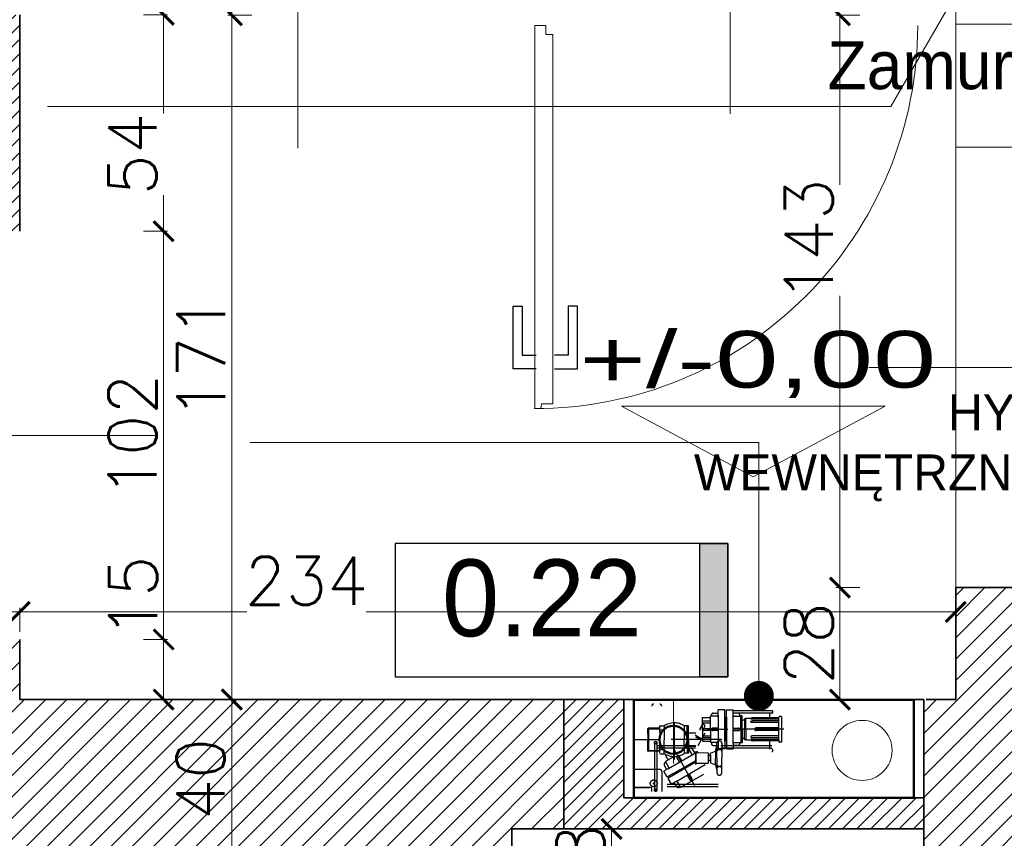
# Model space of a CAD drawing. Header units: millimetres. Extents: x -740 to 33545, y -26688 to 22494.
# Tile 120 of 256: x 9645 to 9891, y 10800 to 11004. Entities that reach past the tile are written whole.
import ezdxf
from ezdxf.lldxf.tags import DXFTag

# ---------------------------------------------------------------- set-up
doc = ezdxf.new("R2010")
doc.units = ezdxf.units.MM
doc.header["$MEASUREMENT"] = 0
doc.linetypes.add('ACAD_ISO10W100', pattern=[18, 12, -3, 0, -3])
doc.linetypes.add('DASHED', pattern=[19.05, 12.7, -6.35])
doc.layers.get('Defpoints').update_dxf_attribs({"color": 252})
for name, color, linetype, lineweight in [('A_istniejące ściany', 252, 'Continuous', 35), ('A_opisy', 252, 'Continuous', 15), ('A_projektowane sciany', 252, 'Continuous', 35), ('A_ściany projektowane', 252, 'Continuous', 35), ('k_wyburzenia widoczne', 252, 'PNEUMATIC2', 18), ('l.przekrojowa', 252, 'Continuous', 30), ('l.przerywana', 252, 'ICAD_ISO03W100', 5), ('l.wypełnien', 252, 'Continuous', 5), ('WYMIAROWA', 252, 'Continuous', 20), ('wymiarowanie', 252, 'Continuous', 9)]:
    doc.layers.add(name, color=color, linetype=linetype, lineweight=lineweight)
for name, color, linetype in [('osie', 252, 'ACAD_ISO10W100'), ('stolarka', 252, 'Continuous'), ('tabelki opis', 252, 'Continuous')]:
    doc.layers.add(name, color=color, linetype=linetype)
doc.styles.add('PROFILE', font='GOTHIC.TTF', dxfattribs={"width": 0.8})
doc.styles.add('ROMANS', font='romans')
doc.styles.add('styl2', font='simplex.shx')
tags = doc.linetypes.add('ICAD_ISO03W100', pattern=[30, 12, -18]).pattern_tags.tags
tags[6:7] = [DXFTag(74, 4), DXFTag(75, 0), DXFTag(340, '0'), DXFTag(46, 1.0), DXFTag(50, 0.0), DXFTag(44, 0.0), DXFTag(45, 0.0)]
tags[4:5] = [DXFTag(74, 4), DXFTag(75, 0), DXFTag(340, '0'), DXFTag(46, 1.0), DXFTag(50, 0.0), DXFTag(44, 0.0), DXFTag(45, 0.0)]
doc.linetypes.add('PNEUMATIC2', pattern='A,0.5,-0.25,["//",Standard,S=0.2,R=0,X=-0.1,Y=-0.1],-0.25', length=1)
doc.dimstyles.new('Skala 1-50', dxfattribs={"dimtxt": 12, "dimasz": 5, "dimexe": 1, "dimexo": 1, "dimgap": 1.5, "dimtad": 1, "dimdec": 1, "dimrnd": 0.5, "dimtxsty": 'styl2', "dimblk": 'ARCHTICK', "dimcen": 5, "dimadec": 0, "dimazin": 0, "dimtfac": 1, "dimtdec": 1, "dimtmove": 1, "dimatfit": 3, "dimldrblk": 'ARCHTICK', "dimfxl": 0, "dimlwd": -1, "dimlwe": -1, "dimarcsym": 0})

# ---------------------------------------------------------------- blocks, each defined once
blk = doc.blocks.new('_ArchTick')
at = {"color": 0, "linetype": 'ByBlock', "const_width": 0.15}
blk.add_lwpolyline([(-0.5, -0.5), (0.5, 0.5)], dxfattribs=at)
blk = doc.blocks.new('*D1263')
at = {"layer": 'Defpoints', "color": 0}
for p in [(9721.12, 11005.32), (9698.22, 10834.32), (9713.4, 10834.32)]:
    blk.add_point(p, dxfattribs=at)
at = {"layer": 'wymiarowanie', "color": 0}
for p, q in [((9703.22, 11005.32), (9697.22, 11005.32)), ((9698.22, 11005.32), (9698.22, 10834.32)), ((9703.22, 10834.32), (9697.22, 10834.32))]:
    blk.add_line(p, q, dxfattribs=at)
at = {"layer": 'wymiarowanie', "color": 0, "xscale": 5, "yscale": 5, "zscale": 5}
for p, rotation in [((9698.22, 11005.32), 90), ((9698.22, 10834.32), 270)]:
    blk.add_blockref('_ArchTick', p, dxfattribs=dict(at, rotation=rotation))
at = {"layer": 'wymiarowanie', "color": 0, "insert": (9690.57, 10919.82), "char_height": 12, "attachment_point": 5, "rotation": 90, "style": 'styl2'}
blk.add_mtext('171', dxfattribs=at)
blk = doc.blocks.new('*D2245')
at = {"layer": 'Defpoints', "color": 0}
for p in [(9713.4, 10834.32), (9698.22, 10794.52), (9713.4, 10794.52)]:
    blk.add_point(p, dxfattribs=at)
at = {"layer": 'wymiarowanie', "color": 0}
for p, q in [((9703.22, 10834.32), (9697.22, 10834.32)), ((9698.22, 10834.32), (9698.22, 10794.52)), ((9703.22, 10794.52), (9697.22, 10794.52))]:
    blk.add_line(p, q, dxfattribs=at)
at = {"layer": 'wymiarowanie', "color": 0, "xscale": 5, "yscale": 5, "zscale": 5}
for p, rotation in [((9698.22, 10834.32), 90), ((9698.22, 10794.52), 270)]:
    blk.add_blockref('_ArchTick', p, dxfattribs=dict(at, rotation=rotation))
at = {"layer": 'wymiarowanie', "color": 0, "insert": (9690.42, 10814.42), "char_height": 12, "attachment_point": 5, "rotation": 90, "style": 'styl2'}
blk.add_mtext('40', dxfattribs=at)
blk = doc.blocks.new('*D2249')
at = {"layer": 'Defpoints', "color": 0}
for p in [(9698.22, 11017.32), (9711.23, 11017.32), (9711.23, 11005.32)]:
    blk.add_point(p, dxfattribs=at)
at = {"layer": 'wymiarowanie', "color": 0}
for p, q in [((9703.22, 11017.32), (9697.22, 11017.32)), ((9698.22, 11005.32), (9698.22, 11017.32)), ((9703.22, 11005.32), (9697.22, 11005.32))]:
    blk.add_line(p, q, dxfattribs=at)
at = {"layer": 'wymiarowanie', "color": 0, "xscale": 5, "yscale": 5, "zscale": 5}
for p, rotation in [((9698.22, 11017.32), 90), ((9698.22, 11005.32), 270)]:
    blk.add_blockref('_ArchTick', p, dxfattribs=dict(at, rotation=rotation))
at = {"layer": 'wymiarowanie', "color": 0, "insert": (9690.57, 11031.37), "char_height": 12, "attachment_point": 5, "rotation": 90, "style": 'styl2'}
blk.add_mtext('12', dxfattribs=at)
blk = doc.blocks.new('*D2271')
at = {"layer": 'Defpoints', "color": 0}
for p in [(9645.19, 10856.21), (9604.19, 10833.52), (9645.19, 10834.32)]:
    blk.add_point(p, dxfattribs=at)
at = {"layer": 'wymiarowanie', "color": 0}
for p, q in [((9604.19, 10851.21), (9604.19, 10857.21)), ((9604.19, 10856.21), (9645.19, 10856.21)), ((9645.19, 10851.21), (9645.19, 10857.21))]:
    blk.add_line(p, q, dxfattribs=at)
at = {"layer": 'wymiarowanie', "color": 0, "xscale": 5, "yscale": 5, "zscale": 5, "rotation": 180}
blk.add_blockref('_ArchTick', (9604.19, 10856.21), dxfattribs=at)
at = {"layer": 'wymiarowanie', "color": 0, "xscale": 5, "yscale": 5, "zscale": 5}
blk.add_blockref('_ArchTick', (9645.19, 10856.21), dxfattribs=at)
at = {"layer": 'wymiarowanie', "color": 0, "insert": (9624.69, 10863.86), "char_height": 12, "attachment_point": 5, "style": 'styl2'}
blk.add_mtext('41', dxfattribs=at)
blk = doc.blocks.new('*D2272')
at = {"layer": 'Defpoints', "color": 0}
for p in [(9879.19, 10864.12), (9879.19, 10856.21), (9645.19, 10834.32)]:
    blk.add_point(p, dxfattribs=at)
at = {"layer": 'wymiarowanie', "color": 0}
for p, q in [((9879.19, 10861.21), (9879.19, 10855.21)), ((9645.19, 10851.21), (9645.19, 10857.21)), ((9645.19, 10856.21), (9701.95, 10856.21)), ((9879.19, 10856.21), (9731.77, 10856.21))]:
    blk.add_line(p, q, dxfattribs=at)
at = {"layer": 'wymiarowanie', "color": 0, "xscale": 5, "yscale": 5, "zscale": 5, "rotation": 180}
blk.add_blockref('_ArchTick', (9645.19, 10856.21), dxfattribs=at)
at = {"layer": 'wymiarowanie', "color": 0, "xscale": 5, "yscale": 5, "zscale": 5}
blk.add_blockref('_ArchTick', (9879.19, 10856.21), dxfattribs=at)
at = {"layer": 'wymiarowanie', "color": 0, "insert": (9716.86, 10864.01), "char_height": 12, "attachment_point": 5, "style": 'styl2'}
blk.add_mtext('234', dxfattribs=at)
blk = doc.blocks.new('*D2729')
at = {"layer": 'Defpoints', "color": 0}
for p in [(9879.19, 11005.32), (9850.24, 10862.32), (9879.19, 10862.32)]:
    blk.add_point(p, dxfattribs=at)
at = {"layer": 'wymiarowanie', "color": 0}
for p, q in [((9855.24, 11005.32), (9849.24, 11005.32)), ((9850.24, 11005.32), (9850.24, 10962.89)), ((9850.24, 10862.32), (9850.24, 10935.16)), ((9855.24, 10862.32), (9849.24, 10862.32))]:
    blk.add_line(p, q, dxfattribs=at)
at = {"layer": 'wymiarowanie', "color": 0, "xscale": 5, "yscale": 5, "zscale": 5}
for p, rotation in [((9850.24, 11005.32), 90), ((9850.24, 10862.32), 270)]:
    blk.add_blockref('_ArchTick', p, dxfattribs=dict(at, rotation=rotation))
at = {"layer": 'wymiarowanie', "color": 0, "insert": (9842.44, 10949.03), "char_height": 12, "attachment_point": 5, "rotation": 90, "style": 'styl2'}
blk.add_mtext('143', dxfattribs=at)
blk = doc.blocks.new('*D2730')
at = {"layer": 'Defpoints', "color": 0}
for p in [(9879.19, 10862.32), (9850.24, 10834.32), (9875.48, 10834.32)]:
    blk.add_point(p, dxfattribs=at)
at = {"layer": 'wymiarowanie', "color": 0}
for p, q in [((9855.24, 10862.32), (9849.24, 10862.32)), ((9850.24, 10862.32), (9850.24, 10834.32)), ((9855.24, 10834.32), (9849.24, 10834.32))]:
    blk.add_line(p, q, dxfattribs=at)
at = {"layer": 'wymiarowanie', "color": 0, "xscale": 5, "yscale": 5, "zscale": 5}
for p, rotation in [((9850.24, 10862.32), 90), ((9850.24, 10834.32), 270)]:
    blk.add_blockref('_ArchTick', p, dxfattribs=dict(at, rotation=rotation))
at = {"layer": 'wymiarowanie', "color": 0, "insert": (9842.44, 10848.32), "char_height": 12, "attachment_point": 5, "rotation": 90, "style": 'styl2'}
blk.add_mtext('28', dxfattribs=at)
blk = doc.blocks.new('*D2731')
at = {"layer": 'Defpoints', "color": 0}
for p in [(9645.19, 11005.43), (9645.19, 10951.32), (9681.17, 10951.32)]:
    blk.add_point(p, dxfattribs=at)
at = {"layer": 'wymiarowanie', "color": 0}
for p, q in [((9676.17, 11005.43), (9682.17, 11005.43)), ((9681.17, 11005.43), (9681.17, 10980.77)), ((9681.17, 10951.32), (9681.17, 10960.38)), ((9676.17, 10951.32), (9682.17, 10951.32))]:
    blk.add_line(p, q, dxfattribs=at)
at = {"layer": 'wymiarowanie', "color": 0, "xscale": 5, "yscale": 5, "zscale": 5}
for p, rotation in [((9681.17, 11005.43), 90), ((9681.17, 10951.32), 270)]:
    blk.add_blockref('_ArchTick', p, dxfattribs=dict(at, rotation=rotation))
at = {"layer": 'wymiarowanie', "color": 0, "insert": (9673.37, 10970.57), "char_height": 12, "attachment_point": 5, "rotation": 90, "style": 'styl2'}
blk.add_mtext('54', dxfattribs=at)
blk = doc.blocks.new('*D2732')
at = {"layer": 'Defpoints', "color": 0}
for p in [(9645.19, 10951.32), (9645.19, 10849.32), (9681.17, 10849.32)]:
    blk.add_point(p, dxfattribs=at)
at = {"layer": 'wymiarowanie', "color": 0}
for p, q in [((9676.17, 10951.32), (9682.17, 10951.32)), ((9681.17, 10951.32), (9681.17, 10849.32)), ((9676.17, 10849.32), (9682.17, 10849.32))]:
    blk.add_line(p, q, dxfattribs=at)
at = {"layer": 'wymiarowanie', "color": 0, "xscale": 5, "yscale": 5, "zscale": 5}
for p, rotation in [((9681.17, 10951.32), 90), ((9681.17, 10849.32), 270)]:
    blk.add_blockref('_ArchTick', p, dxfattribs=dict(at, rotation=rotation))
at = {"layer": 'wymiarowanie', "color": 0, "insert": (9673.37, 10900.32), "char_height": 12, "attachment_point": 5, "rotation": 90, "style": 'styl2'}
blk.add_mtext('102', dxfattribs=at)
blk = doc.blocks.new('*D2733')
at = {"layer": 'Defpoints', "color": 0}
for p in [(9645.19, 10849.32), (9663.45, 10834.32), (9681.17, 10834.32)]:
    blk.add_point(p, dxfattribs=at)
at = {"layer": 'wymiarowanie', "color": 0}
for p, q in [((9676.17, 10849.32), (9682.17, 10849.32)), ((9681.17, 10849.32), (9681.17, 10834.32)), ((9676.17, 10834.32), (9682.17, 10834.32))]:
    blk.add_line(p, q, dxfattribs=at)
at = {"layer": 'wymiarowanie', "color": 0, "xscale": 5, "yscale": 5, "zscale": 5}
for p, rotation in [((9681.17, 10849.32), 90), ((9681.17, 10834.32), 270)]:
    blk.add_blockref('_ArchTick', p, dxfattribs=dict(at, rotation=rotation))
at = {"layer": 'wymiarowanie', "color": 0, "insert": (9673.52, 10859.96), "char_height": 12, "attachment_point": 5, "rotation": 90, "style": 'styl2'}
blk.add_mtext('15', dxfattribs=at)
blk = doc.blocks.new('*D2742')
at = {"layer": 'Defpoints', "color": 0}
for p in [(9768.19, 10801.99), (9768.19, 10793.99), (9793.17, 10793.99)]:
    blk.add_point(p, dxfattribs=at)
at = {"layer": 'wymiarowanie', "color": 0}
for p, q in [((9788.17, 10801.99), (9794.17, 10801.99)), ((9793.17, 10801.99), (9793.17, 10793.99)), ((9788.17, 10793.99), (9794.17, 10793.99))]:
    blk.add_line(p, q, dxfattribs=at)
at = {"layer": 'wymiarowanie', "color": 0, "xscale": 5, "yscale": 5, "zscale": 5}
for p, rotation in [((9793.17, 10801.99), 90), ((9793.17, 10793.99), 270)]:
    blk.add_blockref('_ArchTick', p, dxfattribs=dict(at, rotation=rotation))
at = {"layer": 'wymiarowanie', "color": 0, "insert": (9785.37, 10797.99), "char_height": 12, "attachment_point": 5, "rotation": 90, "style": 'styl2'}
blk.add_mtext('8', dxfattribs=at)

msp = doc.modelspace()

# ---------------------------------------------------------------- hatches: boundary and pattern name
at = {"layer": 'l.wypełnien'}
h = msp.add_hatch(dxfattribs=at)
h.set_pattern_fill('ANSI31', color=256, scale=20, style=0)
h.paths.add_polyline_path([(9094.19, 10833.52), (9094.19, 11054.32), (9235.19, 11054.32), (9235.19, 11066.32), (9077.19, 11066.32), (9077.19, 11054.32), (9082.19, 11054.32), (9082.19, 10946.52), (9077.19, 10946.52), (9077.19, 10938.52), (9082.19, 10938.52), (9082.19, 10833.52), (9094.19, 10833.52)])
h.paths.add_polyline_path([(9384.19, 10958.52), (9451.64, 10958.52), (9451.64, 10966.52), (9392.19, 10966.52), (9392.19, 11081.52), (9604.19, 11081.52), (9604.19, 11089.52), (9392.19, 11089.52), (9392.19, 11094.52), (9384.19, 11094.52)])
h.paths.add_polyline_path([(9612.19, 11005.43), (9645.19, 11005.43), (9645.19, 10990.32), (9645.19, 10978.32), (9645.19, 10951.32), (9604.19, 10951.32), (9604.19, 10958.52), (9543.64, 10958.52), (9543.64, 10966.52), (9604.19, 10966.52), (9604.19, 11018.43), (9612.19, 11018.43)])
h.paths.add_polyline_path([(8932.19, 11054.32), (8975.19, 11054.32), (8975.19, 11066.32), (8932.19, 11066.32)])
h.paths.add_polyline_path([(8932.19, 10938.52), (8985.19, 10938.52), (8985.19, 10946.52), (8932.19, 10946.52)])
h = msp.add_hatch(dxfattribs=at)
h.set_pattern_fill('ANSI31', color=256, scale=30, style=0)
h.paths.add_polyline_path([(8887.19, 10284.84), (8887.19, 10539.8), (8932.19, 10539.8), (8932.19, 10402.52), (9059.57, 10402.52), (9368.19, 10402.52), (9394.23, 10402.52), (9416.72, 10402.52), (9416.72, 10359.34), (9405.31, 10359.34), (9376.25, 10359.34), (8932.19, 10359.34), (8932.19, 10284.84)])
h.paths.add_polyline_path([(9871.19, 10801.99), (9871.19, 10791.99), (9878.23, 10791.99), (9890.23, 10791.99), (10052.23, 10791.99), (10052.23, 10564.52), (10066.23, 10564.52), (10066.23, 10706), (10066.23, 10711.93), (10066.23, 10711.98), (10066.23, 10728.73), (10066.23, 10765.23), (10066.23, 10776), (10066.23, 10781.93), (10066.23, 10781.98), (10066.23, 10781.93), (10066.23, 10776), (10066.22, 10776), (10066.23, 10781.93), (10066.23, 10781.98), (10066.23, 10791.99), (10125.49, 10791.99), (10125.49, 10808.08), (10125.49, 10819.93), (10125.49, 10834.32), (10058.81, 10834.32), (9924.19, 10834.32), (9924.19, 10862.32), (9879.19, 10862.32), (9879.19, 10834.32), (9871.19, 10834.32), (9871.19, 10801.99)])
h.paths.add_polyline_path([(9570.47, 10794.52), (9731.23, 10794.52), (9731.23, 10731.52), (9748.23, 10731.52), (9748.23, 10793.99), (9768.19, 10793.99), (9768.19, 10801.99), (9781.19, 10801.99), (9781.19, 10834.32), (9769.78, 10834.32), (9645.19, 10834.32), (9645.19, 10833.52), (9604.19, 10833.52), (9570.47, 10833.52)])
h.paths.add_polyline_path([(9394.23, 10794.52), (9428.47, 10794.52), (9428.47, 10833.52), (9388.19, 10833.52), (9388.19, 10794.52), (9394.23, 10794.52)])
h.paths.add_polyline_path([(9428.47, 10794.52), (9428.47, 10833.52), (9448.47, 10833.52), (9448.47, 10794.52)])
h.paths.add_polyline_path([(9550.47, 10794.52), (9570.47, 10794.52), (9570.47, 10833.52), (9550.47, 10833.52)])
h.paths.add_polyline_path([(9368.19, 10794.52), (9388.19, 10794.52), (9388.19, 10833.52), (9368.19, 10833.52)])
h.paths.add_polyline_path([(9604.19, 10833.52), (9604.19, 10849.32), (9645.19, 10849.32), (9645.19, 10833.52)])
h.paths.add_polyline_path([(9368.19, 10422.52), (9368.19, 10402.52), (9394.23, 10402.52), (9394.23, 10422.52)])
h.paths.add_polyline_path([(9368.19, 10774.52), (9394.23, 10774.52), (9394.23, 10794.52), (9368.19, 10794.52)])
h = msp.add_hatch(dxfattribs=at)
h.set_pattern_fill('ANSI31', color=256, scale=20, style=0)
h.paths.add_polyline_path([(9796.19, 10809.77), (9871.19, 10809.77), (9871.19, 10801.99), (9781.19, 10801.99), (9781.19, 10834.32), (9796.19, 10834.32)])
at = {"layer": 'tabelki opis'}
msp.add_hatch(color=256, dxfattribs=at).paths.add_polyline_path([(9822.21, 10840.01), (9822.21, 10873.28), (9815.25, 10873.28), (9815.25, 10840.01)])

# ---------------------------------------------------------------- linework, layer by layer
at = {"layer": 'A_istniejące ściany'}
for points in [[(9879.19, 10862.32), (9879.19, 10834.32)], [(9924.19, 10862.32), (9879.19, 10862.32)], [(9645.19, 10834.32), (9645.19, 10849.32)], [(9769.78, 10834.32), (9645.19, 10834.32)], [(9871.19, 10834.32), (9871.19, 10791.99)], [(9879.19, 10834.32), (9871.78, 10834.32)]]:
    msp.add_lwpolyline(points, dxfattribs=at)
at = {"layer": 'A_istniejące ściany', "ltscale": 15}
for points in [[(9769.78, 10834.32), (9781.19, 10834.32), (9781.19, 10801.99), (9768.19, 10801.99)], [(9768.19, 10793.99), (9768.19, 10801.99)]]:
    msp.add_lwpolyline(points, dxfattribs=at)
at = {"layer": 'A_opisy'}
for p, q in [((9822.8, 10980.7), (9822.8, 11035.7)), ((9714.69, 10972.12), (9714.69, 11027.12)), ((9857.45, 10917.32), (9990.92, 10917.32)), ((9679.27, 10900.32), (9624.27, 10900.32))]:
    msp.add_line(p, q, dxfattribs=at)
at = {"layer": 'A_opisy', "const_width": 3.75}
msp.add_lwpolyline([(9831.85, 10835.21, 1), (9828.1, 10835.21, 1)], format="xyb", close=True, dxfattribs=at)
at = {"layer": 'A_projektowane sciany'}
msp.add_line((9645.19, 11005.43), (9645.19, 10951.32), dxfattribs=at)
msp.add_lwpolyline([(9871.19, 10834.32), (9781.19, 10834.32), (9781.19, 10801.99), (9871.19, 10801.99)], close=True, dxfattribs=at)
at = {"layer": 'A_ściany projektowane'}
for q in [(9796.19, 10834.32), (9871.19, 10809.77)]:
    msp.add_line((9796.19, 10809.77), q, dxfattribs=at)
at = {"layer": 'k_wyburzenia widoczne', "ltscale": 15}
for points in [[(9879.19, 11003.05), (9879.19, 10972.32)], [(9924.19, 11003.05), (9879.19, 11003.05)], [(9879.19, 10972.32), (9924.19, 10972.32)]]:
    msp.add_lwpolyline(points, dxfattribs=at)
at = {"layer": 'l.przekrojowa'}
for p in [(9796.19, 10834.32), (9871.19, 10809.77)]:
    msp.add_line(p, (9871.19, 10834.32), dxfattribs=at)
at = {"layer": 'l.przerywana', "lineweight": 13, "ltscale": 0.3}
msp.add_lwpolyline([(9879.19, 10862.32), (9879.19, 11234.32)], dxfattribs=at)
at = {"layer": 'osie', "linetype": 'DASHED'}
for p, q in [((9821.49, 10831.77), (9819.79, 10831.77)), ((9819.79, 10830.37), (9819.79, 10831.77)), ((9821.49, 10830.17), (9821.49, 10831.77)), ((9821.85, 10831.77), (9823.55, 10831.77)), ((9821.85, 10829.87), (9821.85, 10831.77)), ((9823.55, 10823.37), (9823.55, 10831.77)), ((9833.21, 10831.52), (9823.55, 10831.52)), ((9815.89, 10826.87), (9815.89, 10829.85)), ((9815.89, 10829.85), (9817.89, 10829.85)), ((9815.89, 10828.95), (9817.89, 10828.95)), ((9815.89, 10828.53), (9817.89, 10828.53)), ((9817.89, 10826.87), (9817.89, 10830.17)), ((9817.89, 10826.87), (9817.89, 10830.17)), ((9819.59, 10830.17), (9817.89, 10830.17)), ((9817.89, 10829.7), (9817.89, 10829.85)), ((9818.14, 10830.17), (9818.14, 10830.49)), ((9818.52, 10830.89), (9819.79, 10830.93)), ((9819.79, 10830.37), (9819.79, 10821.97)), ((9821.49, 10823.9), (9821.49, 10830.17)), ((9821.49, 10829.87), (9821.67, 10829.17)), ((9821.85, 10829.87), (9821.67, 10829.17)), ((9821.67, 10829.17), (9821.67, 10824.57)), ((9821.67, 10824.57), (9821.67, 10829.17)), ((9821.85, 10829.85), (9821.85, 10823.57)), ((9824.81, 10830.89), (9823.55, 10830.93)), ((9833.21, 10830.92), (9823.55, 10830.92)), ((9823.75, 10830.17), (9825.45, 10830.17)), ((9825.2, 10830.17), (9825.2, 10830.49)), ((9825.8, 10830.22), (9825.45, 10830.22)), ((9825.45, 10826.87), (9825.45, 10830.22)), ((9825.45, 10826.87), (9825.45, 10830.17)), ((9825.45, 10829.7), (9825.45, 10829.85)), ((9825.45, 10826.87), (9825.45, 10829.85)), ((9825.8, 10826.87), (9825.8, 10830.22)), ((9826.35, 10829.15), (9825.8, 10829.15)), ((9826.75, 10829.52), (9826.35, 10829.52)), ((9826.35, 10829.52), (9826.35, 10826.87)), ((9828.04, 10829.57), (9826.75, 10829.57)), ((9826.75, 10826.87), (9826.75, 10829.57)), ((9826.75, 10826.87), (9826.75, 10829.52)), ((9834.95, 10829.42), (9827.96, 10829.42)), ((9834.95, 10829.72), (9828.35, 10829.72)), ((9834.95, 10829.01), (9828.35, 10829.01)), ((9834.95, 10828.54), (9828.35, 10828.54)), ((9832.76, 10829.72), (9832.76, 10830.92)), ((9834.95, 10824.17), (9834.95, 10829.87)), ((9835.65, 10830.07), (9835.15, 10830.07)), ((9835.65, 10830.07), (9835.65, 10823.67)), ((9802.38, 10827.15), (9802.18, 10826.95)), ((9802.18, 10826.95), (9805.17, 10826.96)), ((9802.18, 10826.95), (9802.19, 10824.26)), ((9805.17, 10827.16), (9802.38, 10827.15)), ((9802.38, 10827.15), (9802.41, 10821.36)), ((9805.17, 10827.76), (9806.28, 10827.77)), ((9805.17, 10827.76), (9805.19, 10824.27)), ((9805.17, 10826.74), (9806.28, 10826.74)), ((9806.28, 10827.77), (9806.29, 10824.27)), ((9808.79, 10828.47), (9808.79, 10819.29)), ((9812.38, 10827.73), (9811.32, 10827.72)), ((9811.32, 10827.72), (9811.33, 10824.3)), ((9812.04, 10824.3), (9812.02, 10827.73)), ((9812.39, 10824.3), (9812.38, 10827.73)), ((9815.28, 10826.97), (9816.13, 10828.44)), ((9816.43, 10827.53), (9815.84, 10826.42)), ((9815.89, 10827.09), (9817.89, 10827.09)), ((9815.89, 10826.87), (9815.89, 10823.89)), ((9815.89, 10826.66), (9817.89, 10826.66)), ((9816.01, 10828.22), (9816.28, 10828.06)), ((9817.11, 10826.87), (9822.25, 10826.87)), ((9817.89, 10826.87), (9817.89, 10823.89)), ((9817.89, 10826.87), (9817.89, 10823.57)), ((9819.79, 10827.17), (9818.43, 10827.17)), ((9819.79, 10826.57), (9818.46, 10826.58)), ((9836.23, 10826.87), (9821.08, 10826.87)), ((9823.55, 10827.17), (9824.87, 10827.17)), ((9823.55, 10826.57), (9824.9, 10826.57)), ((9825.45, 10826.87), (9825.45, 10823.89)), ((9825.45, 10826.87), (9825.45, 10823.52)), ((9825.45, 10826.87), (9825.45, 10823.57)), ((9825.8, 10826.87), (9825.8, 10823.52)), ((9826.35, 10824.22), (9826.35, 10826.87)), ((9826.75, 10826.87), (9826.75, 10824.17)), ((9826.75, 10826.87), (9826.75, 10824.22)), ((9834.95, 10827.2), (9829.27, 10827.2)), ((9834.95, 10826.55), (9829.27, 10826.55)), ((9805.19, 10824.27), (9798.69, 10824.27)), ((9820.72, 10824.31), (9802.19, 10824.31)), ((9802.2, 10821.56), (9802.19, 10824.26)), ((9803.89, 10823.57), (9803.89, 10811.67)), ((9804.49, 10823.57), (9804.49, 10811.67)), ((9805.19, 10820.97), (9805.19, 10824.27)), ((9806.31, 10820.78), (9806.29, 10824.27)), ((9811.35, 10820.87), (9811.33, 10824.3)), ((9812.04, 10824.3), (9812.06, 10820.87)), ((9812.38, 10825.97), (9814.2, 10825.97)), ((9812.39, 10824.3), (9812.41, 10820.88)), ((9814.05, 10825.48), (9814.33, 10825.32)), ((9814.15, 10825.01), (9815.54, 10824.21)), ((9814.33, 10825.32), (9815.72, 10824.52)), ((9815.54, 10824.21), (9814.69, 10822.74)), ((9815.72, 10824.52), (9816.57, 10825.99)), ((9815.89, 10825.22), (9817.89, 10825.22)), ((9815.89, 10824.8), (9817.89, 10824.8)), ((9815.89, 10823.89), (9817.89, 10823.89)), ((9817.89, 10824.04), (9817.89, 10823.89)), ((9819.59, 10823.57), (9817.89, 10823.57)), ((9818.14, 10823.57), (9818.14, 10823.26)), ((9821.49, 10823.87), (9821.67, 10824.57)), ((9821.49, 10823.9), (9821.49, 10823.57)), ((9821.49, 10823.57), (9821.49, 10821.97)), ((9821.85, 10823.87), (9821.67, 10824.57)), ((9821.85, 10823.57), (9821.85, 10821.97)), ((9823.75, 10823.57), (9825.45, 10823.57)), ((9825.2, 10823.57), (9825.2, 10823.26)), ((9825.45, 10824.04), (9825.45, 10823.89)), ((9826.35, 10824.59), (9825.8, 10824.59)), ((9826.75, 10824.22), (9826.35, 10824.22)), ((9828.04, 10824.17), (9826.75, 10824.17)), ((9834.95, 10824.32), (9827.96, 10824.32)), ((9834.95, 10825.21), (9828.35, 10825.21)), ((9834.95, 10824.74), (9828.35, 10824.74)), ((9834.95, 10824.02), (9828.35, 10824.02)), ((9832.76, 10821.92), (9832.76, 10824.02)), ((9834.95, 10824.17), (9834.95, 10823.87)), ((9835.65, 10823.67), (9835.15, 10823.67)), ((9802.2, 10821.56), (9805.2, 10821.58)), ((9802.41, 10821.36), (9802.2, 10821.56)), ((9805.2, 10821.38), (9802.41, 10821.36)), ((9833.21, 10822.72), (9804.49, 10822.72)), ((9833.21, 10822.12), (9804.49, 10822.12)), ((9805.2, 10821.8), (9806.31, 10821.81)), ((9807.41, 10817.1), (9814.69, 10821.3)), ((9808.79, 10821.71), (9811.38, 10817.22)), ((9811.26, 10823.23), (9811.34, 10823.1)), ((9811.94, 10821.91), (9812.07, 10821.99)), ((9812.05, 10821.97), (9812.35, 10822.15)), ((9813.2, 10820.67), (9812.35, 10822.15)), ((9812.4, 10822.64), (9814.21, 10822.65)), ((9812.48, 10821.93), (9812.75, 10822.09)), ((9813.29, 10821.95), (9813.96, 10820.88)), ((9814.21, 10821.39), (9814.21, 10819.73)), ((9817.92, 10820.95), (9819.12, 10821.45)), ((9818.52, 10822.86), (9819.79, 10822.82)), ((9819.12, 10821.45), (9819.49, 10822.71)), ((9819.12, 10821.45), (9819.13, 10819.75)), ((9819.51, 10819.75), (9819.49, 10823.42)), ((9821.49, 10821.97), (9819.79, 10821.97)), ((9820.7, 10823.47), (9820.72, 10819.76)), ((9821.85, 10821.97), (9823.55, 10821.97)), ((9823.55, 10823.37), (9823.55, 10821.97)), ((9824.81, 10822.86), (9823.55, 10822.82)), ((9825.8, 10823.52), (9825.45, 10823.52)), ((9805.2, 10820.78), (9806.31, 10820.78)), ((9808.81, 10820.1), (9806.64, 10818.85)), ((9807.49, 10817.37), (9806.64, 10818.85)), ((9813.87, 10818.87), (9808.44, 10815.73)), ((9810.18, 10818.7), (9809.51, 10819.87)), ((9810.7, 10819), (9810.04, 10820.15)), ((9812.41, 10820.88), (9811.35, 10820.87)), ((9813.89, 10818.88), (9813.38, 10818.37)), ((9813.87, 10818.87), (9814.15, 10819.03)), ((9814.2, 10818.06), (9814.21, 10819.73)), ((9814.21, 10819.73), (9814.2, 10818.42)), ((9814.21, 10819.73), (9814.21, 10821.04)), ((9814.21, 10821.04), (9817.29, 10821.02)), ((9817.29, 10821.02), (9817.28, 10818.4)), ((9817.28, 10820.4), (9817.92, 10820.4)), ((9817.28, 10819.06), (9817.92, 10819.05)), ((9817.93, 10819.74), (9817.92, 10820.95)), ((9817.92, 10820.4), (9817.93, 10819.74)), ((9817.92, 10819.05), (9817.93, 10819.71)), ((9817.93, 10819.71), (9817.92, 10818.5)), ((9819.12, 10818), (9819.13, 10819.7)), ((9819.51, 10819.7), (9819.49, 10816.03)), ((9820.7, 10815.99), (9820.72, 10819.7)), ((9805.19, 10816.87), (9798.69, 10816.87)), ((9805.69, 10816.37), (9805.69, 10811.37)), ((9807.41, 10817.1), (9806.2, 10816.4)), ((9807.05, 10814.93), (9806.2, 10816.4)), ((9806.34, 10817.94), (9806.93, 10816.82)), ((9806.76, 10818.63), (9806.49, 10818.47)), ((9808.33, 10816.67), (9808.3, 10816.67)), ((9814.05, 10818.55), (9808.62, 10815.42)), ((9809.29, 10813.84), (9816.57, 10818.04)), ((9813.38, 10818.37), (9809.39, 10816.07)), ((9813.38, 10818.37), (9809.39, 10816.07)), ((9813.97, 10812.74), (9811.38, 10817.22)), ((9814.07, 10818.57), (9813.38, 10818.37)), ((9814.2, 10818.42), (9817.28, 10818.4)), ((9817.92, 10818.5), (9819.12, 10818)), ((9819.12, 10818), (9819.49, 10816.74)), ((9803.45, 10814.34), (9803.5, 10814.15)), ((9808.44, 10815.73), (9807.05, 10814.93)), ((9808.62, 10815.42), (9807.23, 10814.62)), ((9807.23, 10814.62), (9808.08, 10813.14)), ((9809.29, 10813.84), (9808.08, 10813.14)), ((9808.7, 10815.88), (9809.39, 10816.07)), ((9808.88, 10815.57), (9809.39, 10816.07)), ((9809.38, 10814.86), (9809.37, 10814.83)), ((9809.57, 10813.77), (9810.42, 10812.3)), ((9816.13, 10815.6), (9810.42, 10812.3)), ((9812.06, 10815.44), (9812.74, 10814.27)), ((9812.58, 10815.74), (9813.24, 10814.59)), ((9798.69, 10812.37), (9802.69, 10812.37)), ((9803.19, 10812.37), (9798.69, 10812.37)), ((9803.19, 10811.37), (9803.19, 10812.37)), ((9803.94, 10813.37), (9803.44, 10813.37)), ((9803.94, 10813.37), (9803.44, 10813.37)), ((9803.69, 10813.12), (9803.69, 10813.62)), ((9803.69, 10813.12), (9803.69, 10813.62)), ((9803.87, 10812.59), (9803.92, 10812.4)), ((9804.44, 10811.67), (9803.94, 10811.67)), ((9804.19, 10811.42), (9804.19, 10811.92)), ((9819.79, 10813.12), (9804.49, 10813.12)), ((9819.79, 10812.52), (9804.49, 10812.52)), ((9809.48, 10812.49), (9808.81, 10813.57)), ((9810.29, 10812.52), (9810.02, 10812.36))]:
    msp.add_line(p, q, dxfattribs=at)
for centre, radius in [((9804.19, 10823.57), 0.3), ((9803.69, 10813.37), 0.85), ((9804.19, 10811.67), 0.325), ((9804.19, 10811.67), 0.3)]:
    msp.add_circle(centre, radius, dxfattribs=at)
for centre, radius, start, end in [((9803.69, 10832.67), 0.5, 90, 180), ((9805.19, 10832.67), 0.5, 0, 90), ((9833.21, 10831.22), 0.3, 270, 90), ((9818.54, 10830.49), 0.4, 92, 179.7276), ((9819.59, 10830.37), 0.2, 270, 0), ((9823.75, 10830.37), 0.2, 180, 270), ((9824.8, 10830.49), 0.4, 0.2724, 88), ((9828.35, 10829.32), 0.4, 90, 165.5225), ((9835.15, 10829.87), 0.2, 90, 180), ((9808.82, 10823.89), 4.58, 56.8666, 123.6636), ((9815.45, 10826.87), 0.2, 150, 240), ((9816.08, 10827.72), 0.4, 332, 59.7276), ((9818.44, 10826.88), 0.298, 89.6478, 274.8086), ((9824.9, 10826.87), 0.298, 269.6478, 94.8086), ((9829.27, 10826.87), 0.327, 90, 270), ((9820.1, 10823.42), 0.605, 0.2651, 180.2651), ((9819.59, 10823.37), 0.2, 0, 90), ((9823.75, 10823.37), 0.2, 90, 180), ((9828.35, 10824.42), 0.4, 194.4775, 270), ((9835.15, 10823.87), 0.2, 180, 270), ((9812.95, 10821.74), 0.4, 32, 119.7276), ((9818.54, 10823.26), 0.4, 180.2724, 268), ((9820.1, 10822.49), 0.636, 198.2133, 342.3169), ((9820.1, 10821.22), 0.636, 18.2133, 162.3169), ((9824.8, 10823.26), 0.4, 272, 359.7276), ((9833.21, 10821.62), 0.3, 270, 90), ((9808.81, 10824.68), 4.58, 236.8666, 303.6636), ((9811.35, 10822.27), 5.04, 198.2791, 216.9146), ((9809.77, 10820.02), 0.298, 25.1914, 210.3522), ((9813.37, 10820.77), 0.2, 210, 300), ((9805.19, 10816.37), 0.5, 0, 90), ((9806.69, 10818.12), 0.4, 120.2724, 208), ((9807.31, 10817.27), 0.2, 300, 30), ((9820.1, 10816.96), 0.636, 17.6831, 161.7867), ((9820.1, 10818.24), 0.636, 197.6831, 341.7867), ((9809.39, 10813.67), 0.2, 30, 120), ((9813, 10814.42), 0.298, 209.6478, 34.8086), ((9820.1, 10816.03), 0.605, 179.7349, 359.7349), ((9809.82, 10812.71), 0.4, 212, 299.7276)]:
    msp.add_arc(centre, radius, start, end, dxfattribs=at)
at = {"layer": 'osie', "linetype": 'DASHED', "extrusion": (0, 0, -1)}
msp.add_ellipse((9828.35, 10828.77), major_axis=(-0.387, 0), ratio=0.605026, start_param=4.712389, end_param=7.853982, dxfattribs=at)
at = {"layer": 'osie', "linetype": 'DASHED'}
msp.add_ellipse((9828.35, 10824.98), major_axis=(-0.387, 0), ratio=0.605026, start_param=4.712389, end_param=7.853982, dxfattribs=at)
at = {"layer": 'stolarka', "lineweight": 9}
msp.add_lwpolyline([(9776.72, 11002.77), (9773.94, 11002.77), (9773.94, 10907.01), (9775.44, 10907.02), (9775.62, 10908.17), (9778.46, 10908.17), (9778.46, 11000.47), (9776.72, 11000.47), (9776.72, 11002.77)], dxfattribs=at)
at = {"layer": 'stolarka'}
for points in [[(9774.32, 10916.92), (9768.52, 10916.92), (9768.52, 10932.59), (9770.84, 10932.59), (9770.84, 10920.4), (9774.32, 10920.4)], [(9778.85, 10916.92), (9784.65, 10916.92), (9784.65, 10932.59), (9782.33, 10932.59), (9782.33, 10920.4), (9778.85, 10920.4)]]:
    msp.add_lwpolyline(points, dxfattribs=at)
at = {"layer": 'stolarka', "linetype": 'ICAD_ISO03W100', "lineweight": 13, "ltscale": 0.3}
msp.add_arc((9773.93, 11002.77), 95.77, 269.9469, 359.9997, dxfattribs=at)
at = {"layer": 'tabelki opis'}
msp.add_lwpolyline([(9822.21, 10873.28), (9739.05, 10873.28), (9739.05, 10840.01), (9822.21, 10840.01), (9822.21, 10873.28)], dxfattribs=at)
msp.add_lwpolyline([(9822.21, 10840.01), (9815.25, 10840.01), (9815.25, 10873.28), (9822.21, 10873.28)], close=True, dxfattribs=at)
at = {"layer": 'WYMIAROWA', "lineweight": 50}
for p, q in [((9798.69, 10809.77), (9798.69, 10834.27)), ((9868.69, 10834.27), (9798.69, 10834.27)), ((9868.69, 10809.77), (9868.69, 10834.27)), ((9868.69, 10809.77), (9798.69, 10809.77))]:
    msp.add_line(p, q, dxfattribs=at)
at = {"layer": 'WYMIAROWA'}
msp.add_line((9808.62, 10834.27), (9808.62, 10818.33), dxfattribs=at)
msp.add_circle((9855.79, 10821.61), 7.5, dxfattribs=at)
at = {"layer": 'WYMIAROWA', "lineweight": 50}
msp.add_circle((9808.62, 10824.27), 3.5, dxfattribs=at)
at = {"layer": 'wymiarowanie'}
for p, q in [((9863.01, 10982.47), (9900.64, 11047.65)), ((9652.15, 10982.47), (9863.01, 10982.47))]:
    msp.add_line(p, q, dxfattribs=at)
at = {"layer": 'wymiarowanie', "linetype": 'ByBlock'}
msp.add_lwpolyline([(9828.59, 10889.93), (9861.54, 10907.65), (9795.63, 10907.65)], close=True, dxfattribs=at)
at = {"layer": 'wymiarowanie'}
msp.add_lwpolyline([(9702.72, 10898.54), (9829.97, 10898.54), (9829.97, 10835.21)], dxfattribs=at)

# ---------------------------------------------------------------- texts
at = {"layer": 'tabelki opis', "insert": (9750.78, 10869.32), "char_height": 19.2, "width": 56.7, "attachment_point": 1}
msp.add_mtext('{\\fCentury Gothic|b0|i0|c238|p34;0.22}', dxfattribs=at)
at = {"layer": 'wymiarowanie', "style": 'PROFILE', "width": 1.5}
msp.add_text('+/-0,00', height=14.149, dxfattribs=at).set_placement((9785.17, 10912.26))
at = {"layer": 'wymiarowanie', "linetype": 'Continuous', "insert": (9983.61, 10998.82), "char_height": 12, "width": 327.6277, "attachment_point": 3, "style": 'ROMANS'}
msp.add_mtext('{\\fCentury Gothic|b0|i0|c238|p0;Zamurowanie okna }\\P{\\fCentury Gothic|b0|i0|c238|p0; }', dxfattribs=at)
at = {"layer": 'wymiarowanie', "insert": (9935.45, 10910.55), "char_height": 9, "width": 232.4726, "attachment_point": 3}
msp.add_mtext('{\\fCentury Gothic|b0|i0|c238|p0;HYDRANT }\\P{\\fCentury Gothic|b0|i0|c238|p0;WEWNĘTRZNY DN25} ', dxfattribs=at)

# ---------------------------------------------------------------- dimensions: what is measured, and where the dimension line sits
at = {"layer": 'wymiarowanie'}
for base, p1, p2, picture, middle in [((9698.22, 11017.32), (9711.23, 11005.32), (9711.23, 11017.32), '*D2249', (9698.22, 11031.37)), ((9681.17, 10951.32), (9645.19, 11005.43), (9645.19, 10951.32), '*D2731', (9681.17, 10970.57)), ((9850.24, 10862.32), (9879.19, 11005.32), (9879.19, 10862.32), '*D2729', (9850.24, 10949.03)), ((9681.17, 10834.32), (9645.19, 10849.32), (9663.45, 10834.32), '*D2733', (9681.17, 10859.96)), ((9793.17, 10793.99), (9768.19, 10801.99), (9768.19, 10793.99), '*D2742', (9793.17, 10797.99))]:
    dim = msp.add_linear_dim(base=base, p1=p1, p2=p2, angle=90, dimstyle='Skala 1-50', dxfattribs=at)
    dim.commit()
    dim.dimension.update_dxf_attribs({"geometry": picture, "text_midpoint": middle, "dimtype": 160})
for base, p1, p2, picture, middle in [((9698.22, 10834.32), (9721.12, 11005.32), (9713.4, 10834.32), '*D1263', (9690.57, 10919.82)), ((9681.17, 10849.32), (9645.19, 10951.32), (9645.19, 10849.32), '*D2732', (9673.37, 10900.32)), ((9850.24, 10834.32), (9879.19, 10862.32), (9875.48, 10834.32), '*D2730', (9842.44, 10848.32)), ((9698.22, 10794.52), (9713.4, 10834.32), (9713.4, 10794.52), '*D2245', (9690.42, 10814.42))]:
    dim = msp.add_linear_dim(base=base, p1=p1, p2=p2, angle=90, dimstyle='Skala 1-50', dxfattribs=at)
    dim.commit()
    dim.dimension.update_dxf_attribs({"geometry": picture, "text_midpoint": middle})
dim = msp.add_linear_dim(base=(9645.19, 10856.21), p1=(9604.19, 10833.52), p2=(9645.19, 10834.32), dimstyle='Skala 1-50', dxfattribs=at)
dim.commit()
dim.dimension.update_dxf_attribs({"geometry": '*D2271', "text_midpoint": (9624.69, 10863.86)})
dim = msp.add_linear_dim(base=(9879.19, 10856.21), p1=(9645.19, 10834.32), p2=(9879.19, 10864.12), dimstyle='Skala 1-50', dxfattribs=at)
dim.commit()
dim.dimension.update_dxf_attribs({"geometry": '*D2272', "text_midpoint": (9716.86, 10856.21), "dimtype": 160})

doc.saveas('drawing.dxf')
